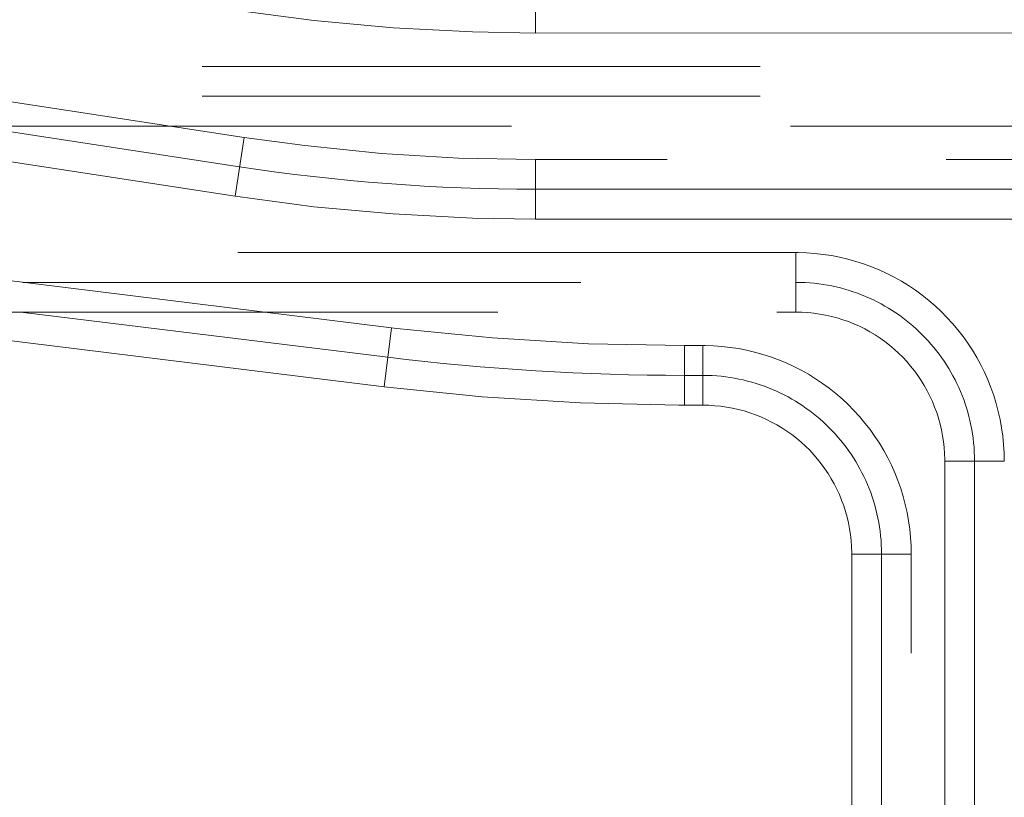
# Model space of a CAD drawing. Header units: millimetres. Extents: x -125 to 25178, y 4748 to 39091.
# Tile 81 of 98: x 18271 to 18536, y 36322 to 36531. Entities that reach past the tile are written whole.
import ezdxf

# ---------------------------------------------------------------- set-up
doc = ezdxf.new("R2010")
doc.units = ezdxf.units.MM
doc.linetypes.add('ADSK_Штриховая_ш3 п1_5', pattern=[225, 150, -75])
doc.layers.add('A-DETL-____-MBND', color=5, linetype='ADSK_Штриховая_ш3 п1_5', lineweight=20)

# ---------------------------------------------------------------- blocks, each defined once
blk = doc.blocks.new('ADSK_СШПЭ Аксиальный_Поворот с фиксатором - Поворот трубы-1648732-В_Этаж 03_Отопление')
at = {"layer": 'A-DETL-____-MBND', "color": 10}
for p, q in [((-40, 8), (-40, -8)), ((38.33, -13.96), (40.75, 1.86))]:
    blk.add_line(p, q, dxfattribs=at)
at = {"layer": 'A-DETL-____-MBND', "color": 10, "flags": 128}
for points in [[(40.75, 1.86), (19.58, 4.67), (-1.69, 6.62), (-23.02, 7.73), (-40, 8)], [(-40, -8), (-19.28, -8.41), (1.4, -9.66), (22.01, -11.73), (38.33, -13.96)]]:
    blk.add_lwpolyline(points, dxfattribs=at)
blk = doc.blocks.new('ADSK_СШПЭ Аксиальный_Поворот с фиксатором - Поворот трубы-V50-В_Этаж 03_Отопление')
at = {"layer": 'A-DETL-____-MBND', "color": 10}
for p, q in [((-48, 8), (-48, -8)), ((-8, -48), (8, -48))]:
    blk.add_line(p, q, dxfattribs=at)
at = {"layer": 'A-DETL-____-MBND', "color": 10, "flags": 128}
for points in [[(8, -48), (7.96, -45.76), (7.82, -43.52), (7.6, -41.3), (7.28, -39.08), (6.88, -36.87), (6.39, -34.69), (5.82, -32.52), (5.16, -30.38), (4.41, -28.27), (3.58, -26.19), (2.67, -24.15), (1.67, -22.14), (0.6, -20.17), (-0.55, -18.25), (-1.78, -16.38), (-3.08, -14.56), (-4.46, -12.79), (-5.9, -11.07), (-7.41, -9.42), (-8.98, -7.83), (-10.62, -6.3), (-12.32, -4.84), (-14.07, -3.45), (-15.88, -2.13), (-17.74, -0.88), (-19.65, 0.29), (-21.61, 1.39), (-23.6, 2.41), (-25.64, 3.34), (-27.71, 4.19), (-29.81, 4.96), (-31.94, 5.65), (-34.1, 6.25), (-36.28, 6.76), (-38.48, 7.19), (-40.7, 7.52), (-42.92, 7.77), (-45.16, 7.93), (-47.4, 8), (-48, 8)], [(-48, -8), (-46.4, -8.03), (-44.8, -8.13), (-43.21, -8.29), (-41.63, -8.51), (-40.05, -8.8), (-38.49, -9.15), (-36.95, -9.56), (-35.42, -10.03), (-33.91, -10.56), (-32.42, -11.16), (-30.96, -11.81), (-29.53, -12.52), (-28.12, -13.29), (-26.75, -14.11), (-25.41, -14.99), (-24.11, -15.92), (-22.85, -16.9), (-21.62, -17.93), (-20.44, -19.01), (-19.31, -20.13), (-18.21, -21.3), (-17.17, -22.51), (-16.18, -23.77), (-15.23, -25.06), (-14.34, -26.39), (-13.5, -27.75), (-12.72, -29.15), (-12, -30.57), (-11.33, -32.03), (-10.72, -33.51), (-10.17, -35.01), (-9.68, -36.53), (-9.25, -38.07), (-8.89, -39.63), (-8.58, -41.2), (-8.34, -42.78), (-8.16, -44.37), (-8.05, -45.97), (-8, -47.57), (-8, -48)]]:
    blk.add_lwpolyline(points, dxfattribs=at)
blk = doc.blocks.new('ADSK_СШПЭ Аксиальный_Поворот с фиксатором - Поворот трубы-1648734-В_Этаж 03_Отопление')
at = {"layer": 'A-DETL-____-MBND', "color": 10}
for p, q in [((-40, 8), (-40, -8)), ((38.73, -12.82), (40.68, 3.06))]:
    blk.add_line(p, q, dxfattribs=at)
at = {"layer": 'A-DETL-____-MBND', "color": 10, "flags": 128}
for points in [[(40.68, 3.06), (14.36, 5.76), (-12.04, 7.41), (-38.49, 8), (-40, 8)], [(-40, -8), (-14.19, -8.52), (11.58, -10.06), (37.26, -12.64), (38.73, -12.82)]]:
    blk.add_lwpolyline(points, dxfattribs=at)
blk = doc.blocks.new('ADSK_СШПЭ Аксиальный_Поворот с фиксатором - Поворот трубы-V48-В_Этаж 03_Отопление')
at = {"layer": 'A-DETL-____-MBND', "color": 170}
for p, q in [((-48, 8), (-48, -8)), ((-8, -48), (8, -48))]:
    blk.add_line(p, q, dxfattribs=at)
at = {"layer": 'A-DETL-____-MBND', "color": 170, "flags": 128}
for points in [[(8, -48), (7.96, -45.76), (7.82, -43.52), (7.6, -41.3), (7.28, -39.08), (6.88, -36.87), (6.39, -34.69), (5.82, -32.52), (5.16, -30.38), (4.41, -28.27), (3.58, -26.19), (2.67, -24.15), (1.67, -22.14), (0.6, -20.17), (-0.55, -18.25), (-1.78, -16.38), (-3.08, -14.56), (-4.46, -12.79), (-5.9, -11.07), (-7.41, -9.42), (-8.98, -7.83), (-10.62, -6.3), (-12.32, -4.84), (-14.07, -3.45), (-15.88, -2.13), (-17.74, -0.88), (-19.65, 0.29), (-21.61, 1.39), (-23.6, 2.41), (-25.64, 3.34), (-27.71, 4.19), (-29.81, 4.96), (-31.94, 5.65), (-34.1, 6.25), (-36.28, 6.76), (-38.48, 7.19), (-40.7, 7.52), (-42.92, 7.77), (-45.16, 7.93), (-47.4, 8), (-48, 8)], [(-48, -8), (-46.4, -8.03), (-44.8, -8.13), (-43.21, -8.29), (-41.63, -8.51), (-40.05, -8.8), (-38.49, -9.15), (-36.95, -9.56), (-35.42, -10.03), (-33.91, -10.56), (-32.42, -11.16), (-30.96, -11.81), (-29.53, -12.52), (-28.12, -13.29), (-26.75, -14.11), (-25.41, -14.99), (-24.11, -15.92), (-22.85, -16.9), (-21.62, -17.93), (-20.44, -19.01), (-19.31, -20.13), (-18.21, -21.3), (-17.17, -22.51), (-16.18, -23.77), (-15.23, -25.06), (-14.34, -26.39), (-13.5, -27.75), (-12.72, -29.15), (-12, -30.57), (-11.33, -32.03), (-10.72, -33.51), (-10.17, -35.01), (-9.68, -36.53), (-9.25, -38.07), (-8.89, -39.63), (-8.58, -41.2), (-8.34, -42.78), (-8.16, -44.37), (-8.05, -45.97), (-8, -47.57), (-8, -48)]]:
    blk.add_lwpolyline(points, dxfattribs=at)

msp = doc.modelspace()

# ---------------------------------------------------------------- linework, layer by layer
at = {"layer": 'A-DETL-____-MBND', "color": 10}
for p, q in [((18409.89, 36543.6), (18409.89, 36527.6)), ((18409.89, 36527.6), (19620.28, 36527.61)), ((18331.56, 36499.56), (18255.12, 36511.25)), ((18258.76, 36502.6), (18330.35, 36491.65)), ((18329.14, 36483.75), (18331.56, 36499.56)), ((18252.7, 36495.44), (18329.14, 36483.75)), ((19570.28, 36493.61), (18409.89, 36493.6)), ((18409.89, 36493.6), (18409.89, 36477.6)), ((18409.89, 36485.6), (19570.28, 36485.61)), ((18409.89, 36477.6), (19570.28, 36477.61)), ((18371.17, 36448.42), (18255.08, 36462.69)), ((18271.56, 36452.6), (18370.19, 36440.48)), ((18253.13, 36446.81), (18369.21, 36432.54)), ((18369.21, 36432.54), (18371.17, 36448.42)), ((18454.87, 36443.6), (18449.89, 36443.6)), ((18449.89, 36443.6), (18449.89, 36427.6)), ((18454.87, 36427.6), (18454.87, 36443.6)), ((18454.87, 36435.6), (18449.89, 36435.6)), ((18449.89, 36427.6), (18454.87, 36427.6)), ((18494.87, 36387.6), (18494.87, 35460.98)), ((18510.87, 36387.6), (18494.87, 36387.6)), ((18502.87, 36387.6), (18502.87, 35460.98)), ((18510.87, 35460.98), (18510.87, 36387.6))]:
    msp.add_line(p, q, dxfattribs=at)
at = {"layer": 'A-DETL-____-MBND', "color": 170}
for p, q in [((19595.28, 36518.61), (18225.21, 36518.6)), ((19595.28, 36510.61), (18259.37, 36510.6)), ((18253.39, 36502.6), (19595.28, 36502.61)), ((18479.87, 36468.6), (18225.21, 36468.6)), ((18479.87, 36452.6), (18479.87, 36468.6)), ((18272.05, 36460.6), (18479.87, 36460.6)), ((18249.76, 36452.6), (18479.87, 36452.6)), ((18519.87, 36412.6), (18519.87, 35435.98)), ((18535.87, 36412.6), (18519.87, 36412.6)), ((18527.87, 36412.6), (18527.87, 35435.98))]:
    msp.add_line(p, q, dxfattribs=at)
at = {"layer": 'A-DETL-____-MBND', "color": 10}
for centre, radius, start, end in [((18409.89, 37011.62), 526.01, 261.3028, 270), ((18449.89, 37089.03), 653.42, 262.99393, 270.00005), ((18454.87, 36387.6), 48, 0, 90)]:
    msp.add_arc(centre, radius, start, end, dxfattribs=at)
at = {"layer": 'A-DETL-____-MBND', "color": 170}
msp.add_arc((18479.87, 36412.6), 48, 0, 90, dxfattribs=at)

# ---------------------------------------------------------------- block references
at = {"layer": 'A-DETL-____-MBND', "color": 10, "rotation": 180.0000468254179}
for name, p in [('ADSK_СШПЭ Аксиальный_Поворот с фиксатором - Поворот трубы-1648732-В_Этаж 03_Отопление', (18369.89, 36535.6)), ('ADSK_СШПЭ Аксиальный_Поворот с фиксатором - Поворот трубы-1648732-В_Этаж 03_Отопление', (18369.89, 36485.6)), ('ADSK_СШПЭ Аксиальный_Поворот с фиксатором - Поворот трубы-1648734-В_Этаж 03_Отопление', (18409.89, 36435.6))]:
    msp.add_blockref(name, p, dxfattribs=at)
at = {"layer": 'A-DETL-____-MBND', "color": 170}
msp.add_blockref('ADSK_СШПЭ Аксиальный_Поворот с фиксатором - Поворот трубы-V48-В_Этаж 03_Отопление', (18527.87, 36460.6), dxfattribs=at)
at = {"layer": 'A-DETL-____-MBND', "color": 10}
msp.add_blockref('ADSK_СШПЭ Аксиальный_Поворот с фиксатором - Поворот трубы-V50-В_Этаж 03_Отопление', (18502.87, 36435.6), dxfattribs=at)

doc.saveas('drawing.dxf')
